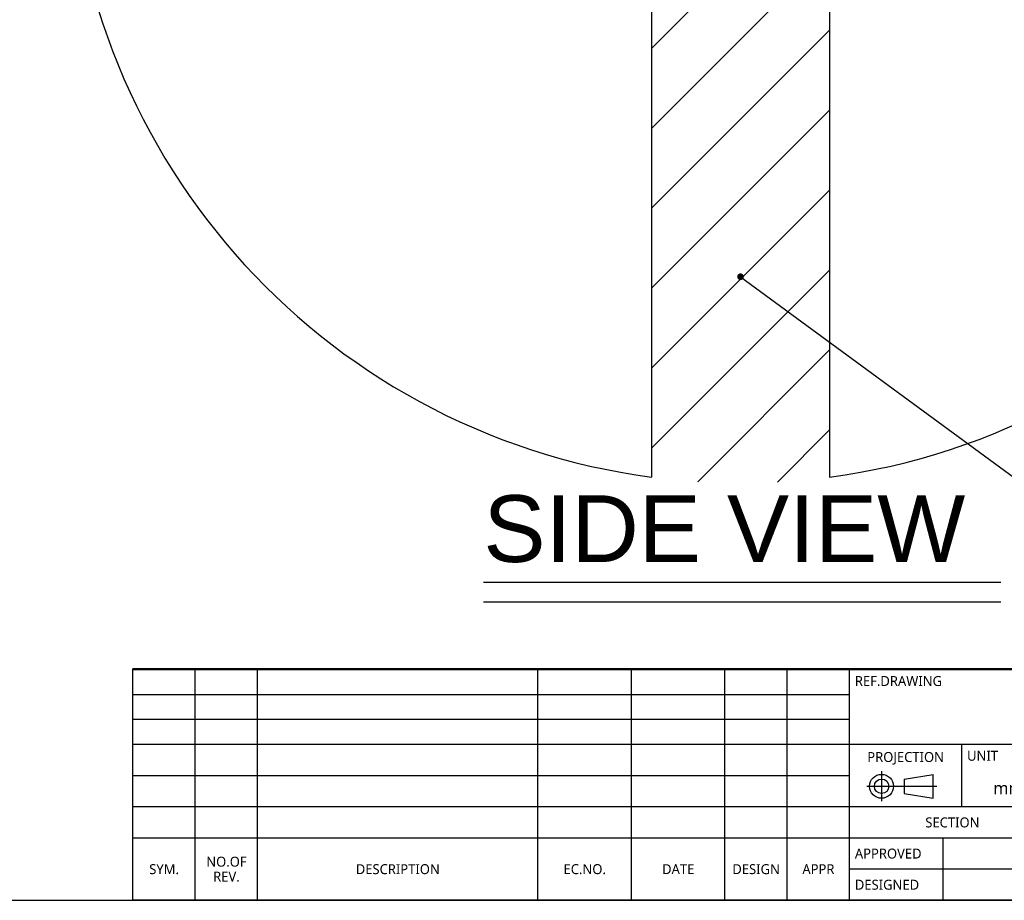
# Model space of a CAD drawing. Header units: millimetres. Extents: x 28 to 5852, y 59 to 4130.
# Tile 16 of 27: x 3583 to 4689, y 140 to 1130. Entities that reach past the tile are written whole.
import ezdxf

# ---------------------------------------------------------------- set-up
doc = ezdxf.new("R2010")
doc.units = ezdxf.units.MM
doc.linetypes.add('ACAD_ISO02W100', pattern=[15, 12, -3])
doc.styles.get("Standard").update_dxf_attribs({"font": 'arial.ttf'})
doc.styles.add('TEXTSTYLE_6', font='malgun.ttf')
doc.dimstyles.new('ISO-25', dxfattribs={"dimtxt": 2.5, "dimasz": 2.5, "dimexe": 1.25, "dimexo": 0.625, "dimtad": 1, "dimtxsty": 'Standard', "dimcen": 2.5, "dimadec": 0, "dimazin": 0, "dimtfac": 1, "dimtmove": 0, "dimatfit": 3, "dimfxl": 1, "dimarcsym": 0})

# ---------------------------------------------------------------- blocks, each defined once
blk = doc.blocks.new('TABLE_BL0', base_point=(732.5, 38.56))
at = {"color": 134}
for p, q in [((820, 57.13), (645, 57.13)), ((645, 20), (645, 57.13)), ((820, 57), (645, 57)), ((820, 45), (645, 45)), ((663, 35), (663, 45)), ((820, 35), (645, 35)), ((735, 30), (645, 30)), ((660, 20), (660, 30)), ((735, 25), (645, 25)), ((820, 20), (645, 20))]:
    blk.add_line(p, q, dxfattribs=at)
at = {"color": 134, "line_spacing_factor": 0.9, "style": 'TEXTSTYLE_6'}
for s, insert, char_height, width, attachment_point in [('REF.DRAWING', (645.85, 56), 1.6, 14.4948, 1), ('PROJECTION', (654, 43.8), 1.6, 12.9067, 2), ('UNIT', (663.85, 44), 1.6, 5.043, 1), ('mm', (670.5, 39), 2, 4.8889, 2), ('SECTION', (661.5, 33.3), 1.6, 8.9719, 2), ('APPROVED', (645.85, 28.3), 1.6, 11.2296, 1), ('DESIGNED', (645.85, 23.3), 1.6, 10.5541, 1)]:
    blk.add_mtext(s, dxfattribs=dict(at, insert=insert, char_height=char_height, width=width, attachment_point=attachment_point))
blk = doc.blocks.new('TABLE_BL1', base_point=(587.5, 38.56))
at = {"color": 134}
for p, q in [((645, 57.13), (530, 57.13)), ((530, 20), (530, 57.13)), ((645, 57), (530, 57)), ((540, 20), (540, 57)), ((550, 20), (550, 57)), ((595, 20), (595, 57)), ((610, 20), (610, 57)), ((625, 20), (625, 57)), ((635, 20), (635, 57)), ((645, 20), (645, 57.13)), ((645, 53), (530, 53)), ((645, 49), (530, 49)), ((645, 45), (530, 45)), ((645, 40), (530, 40)), ((645, 35), (530, 35)), ((645, 30), (530, 30)), ((645, 20), (530, 20))]:
    blk.add_line(p, q, dxfattribs=at)
at = {"color": 134, "char_height": 1.6, "attachment_point": 2, "line_spacing_factor": 0.9, "style": 'TEXTSTYLE_6'}
for s, insert, width in [('NO.OF\\PREV.', (545, 27), 6.7319), ('SYM.', (535, 25.8), 4.9837), ('DESCRIPTION ', (572.5, 25.8), 14.5719), ('EC.NO.', (602.5, 25.8), 6.9511), ('DATE', (617.5, 25.8), 5.3926), ('DESIGN', (630, 25.8), 7.8104), ('APPR', (640, 25.8), 5.357)]:
    blk.add_mtext(s, dxfattribs=dict(at, insert=insert, width=width))
blk = doc.blocks.new('A_BL2', base_point=(653.37, 38.31))
at = {"color": 134}
for p, q in [((650.14, 40.72), (650.14, 35.91)), ((653.76, 39.46), (658.42, 40.22)), ((658.42, 36.38), (658.42, 40.22)), ((647.75, 38.3), (658.98, 38.3)), ((653.76, 39.46), (653.76, 37.14)), ((653.76, 37.14), (658.42, 36.38))]:
    blk.add_line(p, q, dxfattribs=at)
for radius in [1.92, 1.16]:
    blk.add_circle((650.14, 38.3), radius, dxfattribs=at)

msp = doc.modelspace()

# ---------------------------------------------------------------- hatches: boundary and pattern name
at = {"ltscale": 1000, "true_color": 0xed4b40}
h = msp.add_hatch(dxfattribs=at)
h.set_pattern_fill('ANSI31', color=13, scale=20)
h.set_pattern_definition([(45, (-7082.99, -2465.41), (-44.90128, 44.90128), [])])
edge = h.paths.add_edge_path()
edge.add_arc((4392.5, 1363.874), 755, 82.388789, 97.611211)
edge.add_line((4292.5, 2112.222), (4292.5, 615.526))
edge.add_arc((4392.5, 1363.874), 755, 262.388789, 277.611211)
edge.add_line((4492.5, 615.526), (4492.5, 2112.222))

# ---------------------------------------------------------------- linework, layer by layer
at = {"ltscale": 1000}
for p, q in [((4292.5, 2112.222), (4292.5, 615.526)), ((4492.5, 2112.222), (4492.5, 615.526))]:
    msp.add_line(p, q, dxfattribs=at)
at = {"color": 0, "linetype": 'ACAD_ISO02W100', "ltscale": 1000}
for p, q in [((4103.601, 497.421), (4684.851, 497.421)), ((4103.601, 475.57), (4684.851, 475.57))]:
    msp.add_line(p, q, dxfattribs=at)
at = {"color": 7}
msp.add_line((70, 140), (5740, 140), dxfattribs=at)
at = {"ltscale": 1000}
for start, end in [(97.611211, 262.388789), (277.611211, 82.388789)]:
    msp.add_arc((4392.5, 1363.874), 755, start, end, dxfattribs=at)

# ---------------------------------------------------------------- block references
at = {"xscale": 7, "yscale": 7, "zscale": 7}
for name, p in [('TABLE_BL1', (4112.499, 269.938)), ('TABLE_BL0', (5127.5, 269.938)), ('A_BL2', (4573.571, 268.178))]:
    msp.add_blockref(name, p, dxfattribs=at)

# ---------------------------------------------------------------- texts
at = {"color": 0}
msp.add_text('SIDE VIEW', height=75, dxfattribs=at).set_placement((4103.601, 520.15))

# ---------------------------------------------------------------- leaders
at = {"color": 1, "ltscale": 1000, "annotation_type": 0, "has_hookline": 1, "hookline_direction": 0, "text_width": 356.214}
msp.add_leader([(4392.5, 840.694), (4705.837, 610.781), (4747.356, 610.156)], dimstyle='ISO-25', override={"dimasz": 30, "dimgap": 0.625, "dimtad": 1, "dimldrblk": 'DotSmall'}, dxfattribs=at)

doc.saveas('drawing.dxf')
